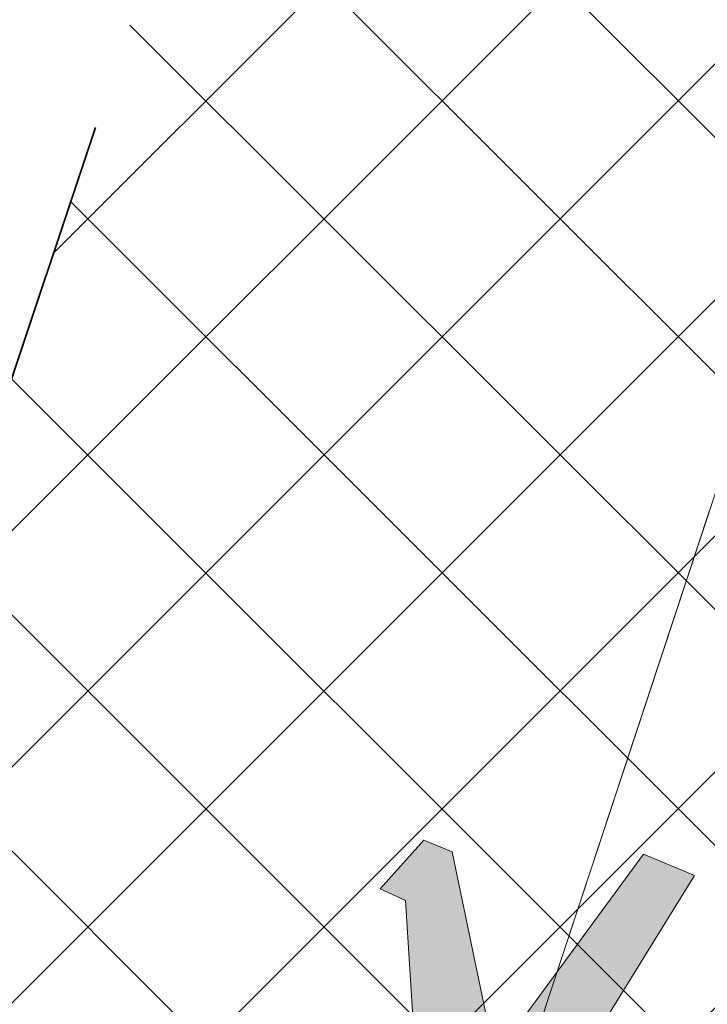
# Model space of a CAD drawing. Header units: metres. Extents: x 6599594 to 6600699, y 5687867 to 5691114.
# Tile 133 of 256: x 6599914.819 to 6599915.746, y 5688770.913 to 5688772.24. Entities that reach past the tile are written whole.
import ezdxf

# ---------------------------------------------------------------- set-up
doc = ezdxf.new("R2010")
doc.units = ezdxf.units.M
doc.header["$MEASUREMENT"] = 0
for name, pattern in [('1', [0]), ('BUG', [1.5, 1, -0.5]), ('L_0_04', [1.5, 1, -0.5])]:
    doc.linetypes.add(name, pattern=pattern)
doc.layers.get('0').update_dxf_attribs({"color": 253, "linetype": 'CONTINUOUS', "lineweight": 13})
doc.layers.add('__gaPoziome', color=7, linetype='CONTINUOUS')
for name, color, linetype, lineweight in [('_kolor chodnik', 50, '1', 5), ('_kolor jezdnia', 4, '1', 0), ('_kolor zjazdy kostka', 7, '1', 5), ('_kolor ścieżka @ 1', 10, '1', 0), ('_obrzeze', 10, 'BUG', 35), ('OT_Komunikacja', 7, 'CONTINUOUS', 0), ('OT_ZagospodarowanieTerenu', 7, 'CONTINUOUS', 0)]:
    doc.layers.add(name, color=color, linetype=linetype, lineweight=lineweight)
pattern_1 = [(45, (0, 0), (-0.1414213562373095, 0.1414213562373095), []), (135, (0, 0), (-0.1414213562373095, -0.1414213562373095), [])]

# ---------------------------------------------------------------- blocks, each defined once
blk = doc.blocks.new('*U1227')
at = {"linetype": 'Continuous', "lineweight": 0}
h = blk.add_hatch(color=0, dxfattribs=at)
h.dxf.hatch_style = 1
h.paths.add_polyline_path([(-0.116898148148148, 0.7962962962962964), (-0.0694962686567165, 1.067164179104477), (0.1899633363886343, 0.6755270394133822), (0.2128681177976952, 0.6933418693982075), (0.3284982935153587, 0.6264931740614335), (0.4138225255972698, 0.6552901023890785), (0.3402366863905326, 0.3609467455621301), (0.3700591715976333, 0.3542366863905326), (0.2862707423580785, 0.0190829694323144), (0.3604550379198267, 0.0124593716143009), (0.46875, 0.333333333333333), (0.6070254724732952, 0.0875102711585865), (0.6483957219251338, 0.0838903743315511), (0.6842105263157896, 0.1644736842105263), (0.6469622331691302, 0.1691297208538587), (0.5643382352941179, 0.38235294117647), (0.6096590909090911, 0.5636363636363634), (0.690032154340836, 0.4072347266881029), (0.752906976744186, 0.4316860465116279), (0.6037063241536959, 0.7300873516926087), (0.4688801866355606, 0.7520100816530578), (0.332278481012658, 0.6922468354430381), (0.2375565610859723, 0.7443438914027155), (-0.0285714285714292, 1.217460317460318), (-0.1562500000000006, 1.3203125), (-0.242537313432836, 1.324626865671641), (-0.4399999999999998, 1.24), (-0.4999999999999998, 1.000000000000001), (-0.5456656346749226, 0.6346749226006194), (-0.5, 0.63125), (-0.42919921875, 0.9062500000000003), (-0.4485436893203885, 0.6586407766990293), (-0.4309715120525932, 0.6573228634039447), (-0.4889705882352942, -1e-16), (-0.38125, 0), (-0.2730263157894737, 0.6184210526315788), (-0.115625, 0.0937499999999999), (-0.0161830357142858, 0.0937499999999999), (0.0315845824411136, 0.2007494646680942), (-0.0239923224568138, 0.2245681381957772)])
at = {"color": 0, "linetype": 'Continuous', "lineweight": 0}
for points in [[(0.648395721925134, 0.0838903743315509), (0.6842105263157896, 0.1644736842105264), (0.64696223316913, 0.1691297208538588), (0.5643382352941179, 0.3823529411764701)], [(0.3402366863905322, 0.3609467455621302), (0.3700591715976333, 0.3542366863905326), (0.2862707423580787, 0.0190829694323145), (0.3604550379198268, 0.0124593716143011), (0.46875, 0.3333333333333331)], [(0.46875, 0.3333333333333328), (0.607025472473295, 0.0875102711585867), (0.648395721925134, 0.0838903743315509)]]:
    blk.add_lwpolyline(points, dxfattribs=at)

msp = doc.modelspace()

# ---------------------------------------------------------------- hatches: boundary and pattern name
at = {"layer": '_kolor chodnik'}
h = msp.add_hatch(dxfattribs=at)
h.set_pattern_fill('ANSI37', color=256, scale=1.6)
h.set_pattern_definition(pattern_1)
h.paths.add_polyline_path([(6599849.938171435, 5688542.085872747), (6599852.232147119, 5688548.938742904), (6599853.573135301, 5688548.489851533), (6599853.827082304, 5688549.248475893), (6599851.793849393, 5688549.929093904), (6599849.895278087, 5688548.982823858), (6599847.823506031, 5688542.793750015)])
edge = h.paths.add_edge_path()
edge.add_line((6600018.106075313, 5689087.454911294), (6600022.42781917, 5689091.229234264))
edge.add_line((6600022.42781917, 5689091.229234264), (6600020.233254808, 5689093.742094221))
edge.add_line((6600020.233254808, 5689093.742094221), (6600017.159471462, 5689091.057656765))
edge.add_arc((6600023.275194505, 5689085.385140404), 8.34143334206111, 137.1531558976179, 148.8016577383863)
edge.add_line((6600016.140105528, 5689089.706021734), (6600018.106075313, 5689087.454911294))
h.paths.add_polyline_path([(6600038.501784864, 5689187.59229436), (6600037.906968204, 5689187.700586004), (6600037.638296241, 5689186.224843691), (6600038.240083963, 5689186.115282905)])
h.paths.add_polyline_path([(6600069.098302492, 5689360.276020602), (6600068.321239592, 5689360.413462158), (6600068.064048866, 5689358.936495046), (6600068.836639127, 5689358.799546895)])
h.paths.add_polyline_path([(6600082.393785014, 5689362.950258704), (6600082.941124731, 5689366.103121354), (6600081.481377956, 5689366.361351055), (6600080.923159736, 5689363.210828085)])
h.paths.add_polyline_path([(6600074.022236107, 5689388.065861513), (6600072.983907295, 5689388.249860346), (6600072.723374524, 5689386.772538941), (6600073.760538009, 5689386.588865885)])
h.paths.add_polyline_path([(6600105.602402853, 5689486.45426531), (6600106.738797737, 5689489.760539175), (6600105.28818975, 5689490.281952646), (6600104.132785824, 5689486.965912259)])
h.paths.add_polyline_path([(6600132.519778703, 5689678.737346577), (6600131.636986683, 5689678.922259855), (6600131.330470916, 5689677.453953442), (6600132.212256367, 5689677.269208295)])
h.paths.add_polyline_path([(6600156.649397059, 5689798.7449027), (6600156.48800471, 5689797.95886096), (6600157.450195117, 5689797.757316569), (6600157.615023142, 5689798.542205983)])
h.paths.add_polyline_path([(6600189.055358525, 5689948.643107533), (6600187.902868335, 5689948.884512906), (6600187.600024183, 5689947.417400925), (6600188.748131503, 5689947.176379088)])
edge = h.paths.add_edge_path()
edge.add_line((6600204.459383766, 5690032.969035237), (6600204.153258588, 5690031.227801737))
edge.add_arc((6600202.328347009, 5690027.299936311), 4.331100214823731, 41.853001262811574, 65.08011546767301, ccw=False)
edge.add_arc((6600032.903931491, 5690051.979071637), 174.020003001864, 352.8070218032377, 353.495463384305)
edge.add_arc((6600202.372679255, 5690027.343587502), 5.999999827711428, 55.12102442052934, 69.64815978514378)
edge = h.paths.add_edge_path()
edge.add_line((6600205.046027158, 5690040.265402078), (6600204.972740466, 5690038.483452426))
edge.add_arc((6600203.986269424, 5690044.401803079), 5.999999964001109, 279.4630688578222, 294.9140560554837)
edge.add_line((6600206.513819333, 5690038.960158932), (6600206.607027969, 5690041.030672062))
edge.add_arc((6600203.986269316, 5690044.401803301), 4.270000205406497, 284.3702444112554, 307.86193139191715, ccw=False)
edge = h.paths.add_edge_path()
edge.add_arc((6600203.547470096, 5690044.558759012), 6.446878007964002, 324.43500910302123, 356.20133685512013, ccw=False)
edge.add_arc((6600203.986269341, 5690044.401803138), 6.000000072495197, 323.2169970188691, 357.4193489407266)
h.paths.add_polyline_path([(6600208.910055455, 5690121.713696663), (6600208.146285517, 5690121.748120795), (6600207.125602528, 5690121.794124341), (6600209.971605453, 5690121.665851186)])
edge = h.paths.add_edge_path()
edge.add_line((6600238.769818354, 5690481.648294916), (6600240.338176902, 5690490.87374652))
edge.add_line((6600240.338176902, 5690490.87374652), (6600241.251295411, 5690510.829461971))
edge.add_line((6600241.251295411, 5690510.829461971), (6600239.524022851, 5690510.928942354))
edge.add_line((6600239.524022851, 5690510.928942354), (6600238.633343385, 5690491.167757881))
edge.add_line((6600238.633343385, 5690491.167757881), (6600234.579716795, 5690467.661262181))
edge.add_line((6600234.579716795, 5690467.661262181), (6600234.449796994, 5690464.966873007))
edge.add_arc((6600242.443669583, 5690464.607462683), 8.001948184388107, 177.4256737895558, 268.2543056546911)
edge.add_line((6600242.199903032, 5690456.609228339), (6600242.216657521, 5690457.359274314))
edge.add_line((6600242.216657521, 5690457.359274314), (6600242.305257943, 5690458.836738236))
edge.add_arc((6600242.444504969, 5690464.607952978), 5.772894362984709, 177.0298084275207, 268.6178439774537, ccw=False)
edge.add_line((6600236.679365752, 5690464.907083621), (6600236.951876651, 5690470.95443634))
edge.add_line((6600236.951876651, 5690470.95443634), (6600238.15078669, 5690478.210832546))
edge.add_line((6600238.15078669, 5690478.210832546), (6600238.769818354, 5690481.648294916))
h.paths.add_polyline_path([(6600238.769818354, 5690481.648294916), (6600238.15078669, 5690478.210832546), (6600239.670056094, 5690477.930590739), (6600240.266710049, 5690481.376366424)])
edge = h.paths.add_edge_path()
edge.add_line((6600223.366500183, 5690460.339976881), (6600223.278629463, 5690457.997544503))
edge.add_arc((6600220.967166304, 5690465.656339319), 7.999999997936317, 286.7940807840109, 300.2738222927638)
edge.add_line((6600225.000231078, 5690458.747331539), (6600225.240084, 5690461.623695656))
edge.add_arc((6600221.105749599, 5690465.648640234), 5.76999998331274, 293.06724424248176, 315.7681070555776, ccw=False)
edge = h.paths.add_edge_path()
edge.add_arc((6600220.025145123, 5690444.676291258), 5.770000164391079, 37.996647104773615, 59.94382588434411, ccw=False)
edge.add_line((6600224.572175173, 5690448.22839199), (6600224.817793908, 5690451.081798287))
edge.add_arc((6600220.025145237, 5690444.676291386), 7.999999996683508, 53.19588653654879, 68.15166733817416)
edge.add_line((6600223.00235276, 5690452.101669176), (6600222.91504296, 5690449.670427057))
edge = h.paths.add_edge_path()
edge.add_arc((6600221.105749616, 5690465.648640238), 7.999999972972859, 328.0222308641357, 357.0132597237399)
edge.add_line((6600229.094882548, 5690465.23180147), (6600229.218816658, 5690467.593604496))
edge.add_line((6600229.218816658, 5690467.593604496), (6600228.218919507, 5690467.645774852))
edge.add_line((6600228.218919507, 5690467.645774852), (6600227.891778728, 5690461.411918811))
h.paths.add_polyline_path([(6600200.980142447, 5690012.236744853), (6600202.317278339, 5690011.956662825), (6600202.522293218, 5690012.935421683), (6600201.182321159, 5690013.216097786)])
h.paths.add_polyline_path([(6600196.457878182, 5689983.98337835), (6600195.202332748, 5689984.246370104), (6600194.899091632, 5689982.777335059), (6600196.150355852, 5689982.515240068)])
edge = h.paths.add_edge_path()
edge.add_line((6600112.305909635, 5689517.991018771), (6600112.691041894, 5689519.807934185))
edge.add_line((6600112.691041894, 5689519.807934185), (6600113.245521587, 5689522.423769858))
edge.add_line((6600113.245521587, 5689522.423769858), (6600111.553124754, 5689522.782507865))
edge.add_line((6600111.553124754, 5689522.782507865), (6600107.405864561, 5689503.21722655))
edge.add_line((6600107.405864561, 5689503.21722655), (6600099.494506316, 5689480.361667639))
edge.add_line((6600099.494506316, 5689480.361667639), (6600099.182814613, 5689478.891218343))
edge.add_arc((6600107.008997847, 5689477.232359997), 8.000059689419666, 168.0325629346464, 257.7529108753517)
edge.add_line((6600105.311960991, 5689469.414366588), (6600105.784990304, 5689471.593619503))
edge.add_arc((6600107.008927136, 5689477.232314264), 5.769999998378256, 168.0321375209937, 257.7533362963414, ccw=False)
edge.add_line((6600101.364343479, 5689478.42879883), (6600101.647245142, 5689479.76342708))
edge.add_line((6600101.647245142, 5689479.76342708), (6600104.132785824, 5689486.965912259))
edge.add_line((6600104.132785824, 5689486.965912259), (6600105.28818975, 5689490.281952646))
edge.add_line((6600105.28818975, 5689490.281952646), (6600108.240043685, 5689498.809726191))
edge.add_line((6600108.240043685, 5689498.809726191), (6600112.305909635, 5689517.991018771))
h.paths.add_polyline_path([(6600136.009573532, 5689645.499114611), (6600138.333647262, 5689645.012304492), (6600138.661671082, 5689646.578318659), (6600134.869459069, 5689647.372651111)])
at = {"layer": '_kolor jezdnia'}
h = msp.add_hatch(dxfattribs=at)
h.set_pattern_fill('ANSI37', color=4, scale=3.5)
h.set_pattern_definition([(45, (0, 0), (-0.3093592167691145, 0.3093592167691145), []), (135, (0, 0), (-0.3093592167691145, -0.3093592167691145), [])])
edge = h.paths.add_edge_path()
edge.add_line((6599833.066047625, 5688539.933393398), (6599850.649511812, 5688527.983462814))
edge.add_arc((6599857.337592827, 5688536.653968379), 10.95025544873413, 169.5012687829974, 232.3548431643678, ccw=False)
edge.add_arc((6599858.085851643, 5688536.618142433), 11.69295282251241, 162.2507788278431, 169.9967502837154, ccw=False)
edge.add_line((6599846.949484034, 5688540.182754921), (6599847.823506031, 5688542.793750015))
edge.add_line((6599847.823506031, 5688542.793750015), (6599849.895278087, 5688548.982823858))
edge.add_line((6599849.895278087, 5688548.982823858), (6599852.434748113, 5688556.56906746))
edge.add_line((6599852.434748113, 5688556.56906746), (6599928.48625871, 5688783.760284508))
edge.add_line((6599928.48625871, 5688783.760284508), (6599931.025728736, 5688791.34652811))
edge.add_line((6599931.025728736, 5688791.34652811), (6599996.657773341, 5688987.411326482))
edge.add_line((6599996.657773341, 5688987.411326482), (6599999.197243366, 5688994.997570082))
edge.add_line((6599999.197243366, 5688994.997570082), (6600021.930100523, 5689062.908193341))
edge.add_line((6600021.930100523, 5689062.908193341), (6600017.620224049, 5689067.371531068))
edge.add_line((6600017.620224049, 5689067.371531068), (6600016.714558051, 5689064.654078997))
edge.add_line((6600016.714558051, 5689064.654078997), (6600012.423620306, 5689051.835617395))
edge.add_line((6600012.423620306, 5689051.835617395), (6600009.884150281, 5689044.249373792))
edge.add_line((6600009.884150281, 5689044.249373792), (6599977.53516164, 5688947.612159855))
edge.add_line((6599977.53516164, 5688947.612159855), (6599974.995691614, 5688940.025916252))
edge.add_line((6599974.995691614, 5688940.025916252), (6599942.096912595, 5688841.746295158))
edge.add_line((6599942.096912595, 5688841.746295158), (6599939.557442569, 5688834.160051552))
edge.add_line((6599939.557442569, 5688834.160051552), (6599882.679288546, 5688664.246042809))
edge.add_line((6599882.679288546, 5688664.246042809), (6599880.139818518, 5688656.659799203))
edge.add_line((6599880.139818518, 5688656.659799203), (6599852.46454386, 5688573.984527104))
edge.add_line((6599852.46454386, 5688573.984527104), (6599842.470137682, 5688544.127903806))
edge.add_arc((6599835.706422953, 5688546.652910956), 7.219660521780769, 248.5480913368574, 339.52856074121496, ccw=False)
h.paths.add_polyline_path([(6600044.653202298, 5689172.271628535), (6600046.276244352, 5689181.431901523), (6600047.759199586, 5689189.801539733), (6600051.0603021, 5689208.432603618), (6600052.368792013, 5689215.817578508), (6600054.808584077, 5689229.587499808), (6600056.11707399, 5689236.972474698), (6600057.346666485, 5689243.912161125), (6600058.655146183, 5689251.297078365), (6600058.831439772, 5689252.292060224), (6600060.098987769, 5689259.445963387), (6600060.139929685, 5689259.677035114), (6600061.407468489, 5689266.830886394), (6600072.329030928, 5689328.470998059), (6600073.637511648, 5689335.855921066), (6600077.337304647, 5689356.73715072), (6600078.820259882, 5689365.106788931), (6600081.142794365, 5689378.214921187), (6600082.538516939, 5689386.092227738), (6600095.187867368, 5689457.483787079), (6600091.082877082, 5689465.8405575), (6600089.043088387, 5689454.328211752), (6600087.870641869, 5689447.711051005), (6600087.560133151, 5689445.958573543), (6600086.562151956, 5689440.326076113), (6600082.433200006, 5689417.022719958), (6600080.95024477, 5689408.65308175), (6600077.202698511, 5689387.502337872), (6600075.719743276, 5689379.132699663), (6600073.469199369, 5689366.430874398), (6600071.986244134, 5689358.061236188), (6600069.98686466, 5689346.776955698), (6600068.591142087, 5689338.899649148), (6600065.559290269, 5689321.78820693), (6600064.163567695, 5689313.910900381), (6600059.719426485, 5689288.828650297), (6600058.323703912, 5689280.951343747), (6600057.563846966, 5689276.662793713), (6600056.168124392, 5689268.785487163), (6600054.804920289, 5689261.091711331), (6600053.409197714, 5689253.21440478), (6600053.264817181, 5689252.399536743), (6600051.869094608, 5689244.522230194), (6600051.183555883, 5689240.653124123), (6600049.787833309, 5689232.775817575), (6600046.593849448, 5689214.749319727), (6600045.198126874, 5689206.872013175), (6600044.41754409, 5689202.466488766), (6600042.934588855, 5689194.096850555), (6600036.429952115, 5689157.38538759), (6600034.946996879, 5689149.01574938), (6600030.579776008, 5689124.367629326), (6600027.529365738, 5689107.151445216), (6600024.895072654, 5689094.014582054), (6600030.583685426, 5689094.264316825), (6600032.945013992, 5689106.191885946), (6600043.170247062, 5689163.901990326)])
edge = h.paths.add_edge_path()
edge.add_line((6600111.106812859, 5689535.144351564), (6600111.256844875, 5689535.85214863))
edge.add_line((6600111.256844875, 5689535.85214863), (6600112.915748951, 5689543.678261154))
edge.add_line((6600112.915748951, 5689543.678261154), (6600117.304772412, 5689564.384094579))
edge.add_line((6600117.304772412, 5689564.384094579), (6600119.067357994, 5689572.699339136))
edge.add_line((6600119.067357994, 5689572.699339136), (6600120.087667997, 5689577.512794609))
edge.add_line((6600120.087667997, 5689577.512794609), (6600121.642890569, 5689584.849775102))
edge.add_line((6600121.642890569, 5689584.849775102), (6600128.436769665, 5689616.900852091))
edge.add_line((6600128.436769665, 5689616.900852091), (6600129.991992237, 5689624.237832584))
edge.add_line((6600129.991992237, 5689624.237832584), (6600132.660554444, 5689636.827148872))
edge.add_line((6600132.660554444, 5689636.827148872), (6600133.208838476, 5689639.444704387))
edge.add_line((6600133.208838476, 5689639.444704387), (6600134.848957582, 5689647.274775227))
edge.add_line((6600134.848957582, 5689647.274775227), (6600138.97649476, 5689666.979995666))
edge.add_line((6600138.97649476, 5689666.979995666), (6600140.51410642, 5689674.320687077))
edge.add_line((6600140.51410642, 5689674.320687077), (6600145.209128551, 5689696.735129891))
edge.add_line((6600145.209128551, 5689696.735129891), (6600146.746740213, 5689704.075821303))
edge.add_line((6600146.746740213, 5689704.075821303), (6600151.462308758, 5689726.588354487))
edge.add_line((6600151.462308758, 5689726.588354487), (6600152.999920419, 5689733.929045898))
edge.add_line((6600152.999920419, 5689733.929045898), (6600155.244070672, 5689744.642813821))
edge.add_line((6600155.244070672, 5689744.642813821), (6600156.781682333, 5689751.983505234))
edge.add_line((6600156.781682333, 5689751.983505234), (6600161.635515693, 5689775.156126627))
edge.add_line((6600161.635515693, 5689775.156126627), (6600163.378142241, 5689783.475576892))
edge.add_line((6600163.378142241, 5689783.475576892), (6600163.850769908, 5689785.731942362))
edge.add_line((6600163.850769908, 5689785.731942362), (6600167.028500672, 5689800.902704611))
edge.add_line((6600167.028500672, 5689800.902704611), (6600179.49088801, 5689860.399222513))
edge.add_line((6600179.49088801, 5689860.399222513), (6600181.233514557, 5689868.718672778))
edge.add_line((6600181.233514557, 5689868.718672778), (6600181.84713393, 5689871.648144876))
edge.add_line((6600181.84713393, 5689871.648144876), (6600183.384745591, 5689878.988836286))
edge.add_line((6600183.384745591, 5689878.988836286), (6600184.935818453, 5689886.393792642))
edge.add_line((6600184.935818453, 5689886.393792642), (6600186.575937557, 5689894.223863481))
edge.add_line((6600186.575937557, 5689894.223863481), (6600194.05133812, 5689929.912074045))
edge.add_line((6600194.05133812, 5689929.912074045), (6600195.691457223, 5689937.742144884))
edge.add_line((6600195.691457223, 5689937.742144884), (6600202.915799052, 5689972.231779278))
edge.add_line((6600202.915799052, 5689972.231779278), (6600204.555918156, 5689980.061850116))
edge.add_line((6600204.555918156, 5689980.061850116), (6600206.062781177, 5689987.255744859))
edge.add_line((6600206.062781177, 5689987.255744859), (6600207.702900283, 5689995.085815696))
edge.add_line((6600207.702900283, 5689995.085815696), (6600210.232559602, 5690007.162628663))
edge.add_line((6600210.232559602, 5690007.162628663), (6600211.694938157, 5690014.144150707))
edge.add_arc((6600028.177652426, 5690052.584442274), 187.5000004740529, 348.1696294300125, 357.4195276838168)
edge.add_line((6600215.487522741, 5690044.142720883), (6600208.310270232, 5690026.480446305))
edge.add_arc((6600032.903933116, 5690051.97907145), 177.2500013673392, 348.1696294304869, 351.7289130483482, ccw=False)
edge.add_line((6600206.38894146, 5690015.640182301), (6600205.966941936, 5690013.625519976))
edge.add_line((6600205.966941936, 5690013.625519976), (6600204.326822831, 5690005.795449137))
edge.add_line((6600204.326822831, 5690005.795449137), (6600197.076961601, 5689971.183982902))
edge.add_line((6600197.076961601, 5689971.183982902), (6600195.334335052, 5689962.864532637))
edge.add_line((6600195.334335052, 5689962.864532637), (6600193.44722506, 5689953.855305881))
edge.add_line((6600193.44722506, 5689953.855305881), (6600191.909227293, 5689946.512771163))
edge.add_line((6600191.909227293, 5689946.512771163), (6600185.496844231, 5689915.899498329))
edge.add_line((6600185.496844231, 5689915.899498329), (6600183.856521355, 5689908.068454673))
edge.add_line((6600183.856521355, 5689908.068454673), (6600182.066605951, 5689899.523243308))
edge.add_line((6600182.066605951, 5689899.523243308), (6600180.32407057, 5689891.204228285))
edge.add_line((6600180.32407057, 5689891.204228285), (6600174.320344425, 5689862.541919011))
edge.add_line((6600174.320344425, 5689862.541919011), (6600172.577809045, 5689854.222903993))
edge.add_line((6600172.577809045, 5689854.222903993), (6600163.663810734, 5689811.666703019))
edge.add_line((6600163.663810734, 5689811.666703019), (6600162.023782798, 5689803.837067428))
edge.add_line((6600162.023782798, 5689803.837067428), (6600160.924220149, 5689798.587659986))
edge.add_line((6600160.924220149, 5689798.587659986), (6600159.279208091, 5689790.734229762))
edge.add_line((6600159.279208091, 5689790.734229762), (6600157.107250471, 5689780.365115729))
edge.add_line((6600157.107250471, 5689780.365115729), (6600155.462238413, 5689772.511685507))
edge.add_line((6600155.462238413, 5689772.511685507), (6600153.380318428, 5689762.572418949))
edge.add_line((6600153.380318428, 5689762.572418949), (6600151.735124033, 5689754.718118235))
edge.add_line((6600151.735124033, 5689754.718118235), (6600148.586504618, 5689739.686336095))
edge.add_line((6600148.586504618, 5689739.686336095), (6600146.885007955, 5689731.563243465))
edge.add_line((6600146.885007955, 5689731.563243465), (6600141.75088822, 5689707.052510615))
edge.add_line((6600141.75088822, 5689707.052510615), (6600140.110896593, 5689699.223048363))
edge.add_line((6600140.110896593, 5689699.223048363), (6600133.483561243, 5689667.583574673))
edge.add_line((6600133.483561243, 5689667.583574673), (6600131.860394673, 5689659.834436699))
edge.add_line((6600131.860394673, 5689659.834436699), (6600131.740984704, 5689659.26436315))
edge.add_line((6600131.740984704, 5689659.26436315), (6600130.117814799, 5689651.515209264))
edge.add_line((6600130.117814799, 5689651.515209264), (6600127.27873359, 5689637.961189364))
edge.add_line((6600127.27873359, 5689637.961189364), (6600126.924568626, 5689636.290366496))
edge.add_line((6600126.924568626, 5689636.290366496), (6600125.166244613, 5689627.995226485))
edge.add_line((6600125.166244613, 5689627.995226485), (6600118.009503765, 5689594.232298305))
edge.add_line((6600118.009503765, 5689594.232298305), (6600116.25117975, 5689585.937158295))
edge.add_line((6600116.25117975, 5689585.937158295), (6600113.665314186, 5689573.737975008))
edge.add_line((6600113.665314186, 5689573.737975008), (6600111.898534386, 5689565.402943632))
edge.add_line((6600111.898534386, 5689565.402943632), (6600104.889982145, 5689532.339115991))
edge.add_line((6600104.889982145, 5689532.339115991), (6600103.22663594, 5689524.492047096))
edge.add_line((6600103.22663594, 5689524.492047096), (6600096.623876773, 5689493.342605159))
edge.add_line((6600096.623876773, 5689493.342605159), (6600094.968986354, 5689485.535427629))
edge.add_line((6600094.968986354, 5689485.535427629), (6600094.300101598, 5689482.379870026))
edge.add_line((6600094.300101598, 5689482.379870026), (6600099.182814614, 5689478.891218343))
edge.add_line((6600099.182814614, 5689478.891218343), (6600099.494506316, 5689480.361667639))
edge.add_line((6600099.494506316, 5689480.361667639), (6600111.106812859, 5689535.144351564))
edge = h.paths.add_edge_path()
edge.add_arc((6600239.213891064, 5690851.400367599), 10.00000000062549, -2.8342403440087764, 76.13703556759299, ccw=False)
edge.add_line((6600249.201658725, 5690850.905901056), (6600249.082723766, 5690848.503524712))
edge.add_line((6600249.082723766, 5690848.503524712), (6600247.016487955, 5690806.767468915))
edge.add_line((6600247.016487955, 5690806.767468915), (6600246.092398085, 5690789.152178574))
edge.add_line((6600246.092398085, 5690789.152178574), (6600233.768116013, 5690572.015170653))
edge.add_line((6600233.768116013, 5690572.015170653), (6600228.959056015, 5690465.296202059))
edge.add_line((6600228.959056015, 5690465.296202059), (6600234.588724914, 5690465.017134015))
edge.add_line((6600234.588724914, 5690465.017134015), (6600239.262540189, 5690571.767576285))
edge.add_line((6600239.262540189, 5690571.767576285), (6600252.50503885, 5690806.400146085))
edge.add_line((6600252.50503885, 5690806.400146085), (6600254.569211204, 5690848.094521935))
edge.add_arc((6600262.559425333, 5690847.6989487), 7.999999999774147, 76.13703557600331, 177.1657596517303, ccw=False)
edge.add_line((6600264.476229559, 5690855.465921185), (6600241.609896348, 5690861.109083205))
edge = h.paths.add_edge_path()
edge.add_line((6600250.031475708, 5690451.625307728), (6600250.231741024, 5690455.772579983))
edge.add_line((6600250.231741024, 5690455.772579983), (6600246.257763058, 5690456.417303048))
edge.add_line((6600246.257763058, 5690456.417303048), (6600242.171761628, 5690456.61060902))
edge.add_arc((6600242.563100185, 5690464.586983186), 7.985968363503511, 176.9123644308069, 267.1911945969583, ccw=False)
edge.add_line((6600234.588724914, 5690465.017134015), (6600228.959056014, 5690465.296202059))
edge.add_arc((6600220.965133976, 5690465.657286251), 8.002072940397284, 267.8289300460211, 357.413716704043, ccw=False)
edge.add_line((6600220.661989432, 5690457.660957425), (6600212.406915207, 5690458.119572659))
edge.add_line((6600212.406915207, 5690458.119572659), (6600208.431872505, 5690457.817501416))
edge.add_line((6600208.431872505, 5690457.817501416), (6600208.233912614, 5690454.548331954))
edge.add_line((6600208.233912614, 5690454.548331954), (6600212.129565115, 5690453.127270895))
edge.add_line((6600212.129565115, 5690453.127270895), (6600218.640548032, 5690452.76554962))
edge.add_line((6600218.640548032, 5690452.76554962), (6600216.486747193, 5690452.885205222))
edge.add_line((6600216.486747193, 5690452.885205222), (6600220.468905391, 5690452.663974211))
edge.add_arc((6600220.025145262, 5690444.676291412), 7.99999997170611, -0.3386579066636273, 86.8201700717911, ccw=False)
edge.add_line((6600228.025005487, 5690444.629006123), (6600227.803602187, 5690439.649256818))
edge.add_line((6600227.803602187, 5690439.649256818), (6600226.885525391, 5690435.936828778))
edge.add_line((6600226.885525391, 5690435.936828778), (6600225.534849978, 5690405.967249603))
edge.add_line((6600225.534849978, 5690405.967249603), (6600226.115199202, 5690402.187514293))
edge.add_line((6600226.115199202, 5690402.187514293), (6600213.445139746, 5690121.008786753))
edge.add_line((6600213.445139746, 5690121.008786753), (6600213.352800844, 5690118.960058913))
edge.add_line((6600213.352800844, 5690118.960058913), (6600209.980184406, 5690044.131649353))
edge.add_arc((6600203.98626942, 5690044.401803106), 5.999999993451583, 257.4162346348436, 357.41934921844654, ccw=False)
edge.add_line((6600202.679069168, 5690038.545931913), (6600201.589735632, 5690033.666039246))
edge.add_line((6600201.589735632, 5690033.666039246), (6600203.67987942, 5690033.199458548))
edge.add_arc((6600202.372679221, 5690027.343587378), 5.999999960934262, -8.27108729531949, 77.41623506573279, ccw=False)
edge.add_line((6600208.310270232, 5690026.480446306), (6600215.487522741, 5690044.142720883))
edge.add_line((6600215.487522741, 5690044.142720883), (6600216.199687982, 5690059.9446614))
edge.add_line((6600216.199687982, 5690059.9446614), (6600216.537356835, 5690067.437056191))
edge.add_line((6600216.537356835, 5690067.437056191), (6600223.893528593, 5690230.66011469))
edge.add_line((6600223.893528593, 5690230.66011469), (6600224.231197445, 5690238.152509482))
edge.add_line((6600224.231197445, 5690238.152509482), (6600233.507835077, 5690443.987992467))
edge.add_arc((6600241.499722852, 5690443.627812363), 7.999999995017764, 87.29208981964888, 177.4195277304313, ccw=False)
edge.add_line((6600241.877677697, 5690451.618879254), (6600246.021541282, 5690451.422886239))
edge.add_line((6600246.021541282, 5690451.422886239), (6600246.427694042, 5690451.44338883))
edge.add_line((6600246.427694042, 5690451.44338883), (6600246.79397003, 5690451.461878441))
edge.add_line((6600246.79397003, 5690451.461878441), (6600250.031475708, 5690451.625307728))
edge = h.paths.add_edge_path()
edge.add_line((6600007.33756506, 5689086.20374581), (6600006.980466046, 5689080.740822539))
edge.add_line((6600006.980466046, 5689080.740822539), (6600007.229745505, 5689080.720859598))
edge.add_line((6600007.229745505, 5689080.720859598), (6600008.093335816, 5689080.601653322))
edge.add_line((6600008.093335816, 5689080.601653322), (6600008.702681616, 5689080.53831051))
edge.add_arc((6600008.140193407, 5689070.554142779), 9.999999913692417, -18.557800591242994, 86.77547804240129, ccw=False)
edge.add_line((6600017.620224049, 5689067.371531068), (6600021.930100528, 5689062.908193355))
edge.add_arc((6599734.83819726, 5689159.011261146), 302.7499967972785, 341.4922000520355, 343.8640860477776)
edge.add_arc((6600034.895369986, 5689072.315877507), 9.581213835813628, 98.63328270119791, 164.5273290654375, ccw=False)
edge.add_line((6600033.457137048, 5689081.788529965), (6600033.832640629, 5689081.798737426))
edge.add_line((6600033.832640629, 5689081.798737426), (6600034.422462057, 5689082.05700874))
edge.add_line((6600034.422462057, 5689082.05700874), (6600036.833623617, 5689082.139040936))
edge.add_line((6600036.833623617, 5689082.139040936), (6600036.730225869, 5689087.148851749))
edge.add_line((6600036.730225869, 5689087.148851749), (6600036.579860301, 5689087.134303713))
edge.add_arc((6600036.479565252, 5689093.136286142), 6.002820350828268, 169.1687651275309, 270.9573417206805, ccw=False)
edge.add_line((6600030.583685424, 5689094.264316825), (6600024.895072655, 5689094.014582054))
edge.add_arc((6600015.200558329, 5689096.162123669), 9.929528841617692, 271.0943432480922, 347.5094668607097, ccw=False)
edge.add_arc((6600014.909438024, 5689089.646776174), 3.446070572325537, 264.4236009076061, 278.0194998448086, ccw=False)
edge.add_line((6600014.574573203, 5689086.217014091), (6600014.299554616, 5689086.232508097))
edge.add_line((6600014.299554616, 5689086.232508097), (6600010.474232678, 5689086.448019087))
edge.add_line((6600010.474232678, 5689086.448019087), (6600007.33756506, 5689086.20374581))
edge = h.paths.add_edge_path()
edge.add_line((6600105.490725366, 5689463.953528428), (6600106.927559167, 5689464.047234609))
edge.add_line((6600106.927559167, 5689464.047234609), (6600107.835, 5689468.66))
edge.add_line((6600107.835, 5689468.66), (6600105.311960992, 5689469.414366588))
edge.add_arc((6600107.008997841, 5689477.232359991), 8.000059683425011, 168.0325628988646, 257.75291091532, ccw=False)
edge.add_line((6600099.182814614, 5689478.891218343), (6600094.300101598, 5689482.379870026))
edge.add_arc((6600586.245114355, 5689378.104238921), 502.8750369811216, 168.032376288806, 169.9522165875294)
edge.add_line((6600091.082877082, 5689465.8405575), (6600095.187867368, 5689457.483787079))
edge.add_arc((6600103.065173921, 5689456.088064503), 8.000000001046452, 77.7533362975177, 169.9524553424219, ccw=False)
edge.add_line((6600104.762140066, 5689463.906012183), (6600105.490725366, 5689463.953528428))
at = {"layer": '_kolor zjazdy kostka'}
h = msp.add_hatch(dxfattribs=at)
h.set_pattern_fill('ANSI37', color=256, scale=1.6)
h.set_pattern_definition(pattern_1)
h.paths.add_polyline_path([(6600244.137440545, 5690813.934732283), (6600242.369522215, 5690814.022127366), (6600242.097568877, 5690808.528921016), (6600243.865482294, 5690808.441426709)])
h.paths.add_polyline_path([(6600247.012128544, 5690806.679412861), (6600247.442736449, 5690815.377295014), (6600247.393289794, 5690814.378518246), (6600247.113277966, 5690808.722537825)])
h.paths.add_polyline_path([(6600242.297085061, 5690788.088808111), (6600240.958726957, 5690788.155683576), (6600240.648818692, 5690782.664569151), (6600241.987258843, 5690782.599147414)])
h.paths.add_polyline_path([(6600245.558275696, 5690780.919298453), (6600246.037231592, 5690789.405686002), (6600244.985820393, 5690788.453468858), (6600244.612601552, 5690781.981345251)])
h.paths.add_polyline_path([(6600241.348405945, 5690723.711515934), (6600242.272017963, 5690722.691689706), (6600242.749709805, 5690731.155680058), (6600241.698138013, 5690730.203317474), (6600241.472690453, 5690726.27550499)])
h.paths.add_polyline_path([(6600225.772794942, 5690394.589141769), (6600224.731429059, 5690393.637598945), (6600224.461246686, 5690387.644646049), (6600225.412923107, 5690386.603142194)])
h.paths.add_polyline_path([(6600223.012390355, 5690333.280720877), (6600223.372595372, 5690341.272607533), (6600222.32835346, 5690340.318436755), (6600222.058239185, 5690334.324941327)])
h.paths.add_polyline_path([(6600215.496388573, 5690166.390602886), (6600215.856593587, 5690174.382489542), (6600214.812834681, 5690173.428760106), (6600214.542018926, 5690167.435062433)])
h.paths.add_polyline_path([(6600212.446537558, 5690121.053392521), (6600213.399499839, 5690120.010473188), (6600213.788744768, 5690128.503024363), (6600212.745135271, 5690127.54943145)])
h.paths.add_polyline_path([(6600209.977420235, 5690121.665589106), (6600210.225142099, 5690127.162117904), (6600207.346107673, 5690127.291879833), (6600207.119593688, 5690121.794395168)])
h.paths.add_polyline_path([(6600207.950178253, 5690070.725854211), (6600204.880846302, 5690070.828947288), (6600204.643784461, 5690065.333808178), (6600207.702521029, 5690065.204598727)])
h.paths.add_polyline_path([(6600200.981479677, 5690012.236464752), (6600199.969248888, 5690007.339980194), (6600201.282587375, 5690007.064882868), (6600202.31726072, 5690011.956666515)])
h.paths.add_polyline_path([(6600193.613960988, 5689970.406358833), (6600192.398010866, 5689970.660657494), (6600191.286205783, 5689965.274578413), (6600192.486379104, 5689965.023185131)])
h.paths.add_polyline_path([(6600189.061271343, 5689948.671423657), (6600189.98413328, 5689953.050774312), (6600188.818902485, 5689953.32186217), (6600187.908781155, 5689948.91282903)])
h.paths.add_polyline_path([(6600180.976201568, 5689915.317449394), (6600179.952861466, 5689910.421322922), (6600181.008474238, 5689910.200199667), (6600182.033843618, 5689915.09540201)])
h.paths.add_polyline_path([(6600176.508279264, 5689893.538690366), (6600177.476023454, 5689893.335973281), (6600178.603605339, 5689898.719146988), (6600177.636002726, 5689898.922290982)])
h.paths.add_polyline_path([(6600179.28182965, 5689859.401159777), (6600180.522246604, 5689860.211927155), (6600181.057490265, 5689860.561775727), (6600183.598022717, 5689860.029600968), (6600184.726606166, 5689865.412570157), (6600182.186324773, 5689865.943033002), (6600181.604764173, 5689866.832779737), (6600181.024456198, 5689867.720610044)])
h.paths.add_polyline_path([(6600160.200810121, 5689810.862606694), (6600159.232772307, 5689811.065842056), (6600158.207991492, 5689806.171529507), (6600159.175735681, 5689805.968812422)])
h.paths.add_polyline_path([(6600156.49391753, 5689797.987177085), (6600155.463416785, 5689793.068691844), (6600156.431160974, 5689792.865974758), (6600157.461419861, 5689797.784520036)])
edge = h.paths.add_edge_path()
edge.add_arc((6600173.111981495, 5689800.679690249), 5.999999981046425, 204.673115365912, 239.5411154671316, ccw=False)
edge.add_arc((6600173.162096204, 5689800.685330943), 6.047914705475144, 168.3203586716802, 204.5234866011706, ccw=False)
edge.add_line((6600167.239404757, 5689801.9096668), (6600163.651667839, 5689784.781499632))
edge.add_arc((6600169.524220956, 5689783.551410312), 5.999999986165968, 139.2146049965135, 168.1696294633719, ccw=False)
edge.add_arc((6600169.524220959, 5689783.551410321), 5.999999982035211, 96.80962310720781, 139.2146050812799, ccw=False)
edge.add_line((6600168.812796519, 5689789.509083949), (6600170.070461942, 5689795.507731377))
h.paths.add_polyline_path([(6600163.526364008, 5689776.866746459), (6600166.051243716, 5689776.337874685), (6600167.179826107, 5689781.720838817), (6600164.653945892, 5689782.249920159), (6600163.941148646, 5689783.340449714), (6600163.493329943, 5689784.025580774), (6600161.750703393, 5689775.706130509), (6600162.438017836, 5689776.155376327)])
h.paths.add_polyline_path([(6600152.614191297, 5689774.643430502), (6600153.639138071, 5689779.536616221), (6600152.646757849, 5689779.744928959), (6600151.646447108, 5689774.846147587)])
h.paths.add_polyline_path([(6600150.121074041, 5689767.466820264), (6600148.177624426, 5689758.16795459), (6600149.115997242, 5689757.971390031), (6600151.066362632, 5689767.268392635)])
h.paths.add_polyline_path([(6600142.970741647, 5689739.332500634), (6600141.888449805, 5689734.142420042), (6600144.036614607, 5689733.695518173), (6600145.123068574, 5689738.882330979)])
h.paths.add_polyline_path([(6600136.256357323, 5689701.052153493), (6600137.154085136, 5689700.864096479), (6600138.287960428, 5689706.274871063), (6600137.386492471, 5689706.464182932)])
h.paths.add_polyline_path([(6600130.081494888, 5689667.099389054), (6600129.212847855, 5689667.281639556), (6600128.083282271, 5689661.898895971), (6600128.953953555, 5689661.716447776)])
h.paths.add_polyline_path([(6600128.397394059, 5689659.030340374), (6600127.554144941, 5689659.207226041), (6600126.49340855, 5689653.810049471), (6600127.269860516, 5689653.647397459)])
h.paths.add_polyline_path([(6600134.990411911, 5689640.633636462), (6600137.30714639, 5689640.148363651), (6600138.339560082, 5689645.040620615), (6600136.015486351, 5689645.500958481), (6600135.435178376, 5689646.388788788), (6600134.8548704, 5689647.276619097), (6600133.214751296, 5689639.446548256), (6600134.102581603, 5689640.026856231)])
h.paths.add_polyline_path([(6600122.164164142, 5689634.294831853), (6600121.024067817, 5689628.914244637), (6600122.015114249, 5689628.705875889), (6600123.155614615, 5689634.086346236)])
h.paths.add_polyline_path([(6600114.54207576, 5689593.450769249), (6600113.493359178, 5689593.398339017), (6600112.364315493, 5689588.045694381), (6600113.29076438, 5689587.54753241)])
h.paths.add_polyline_path([(6600110.194543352, 5689572.941097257), (6600109.20781945, 5689573.148880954), (6600108.067717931, 5689567.768269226), (6600109.05014319, 5689567.535215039)])
h.paths.add_polyline_path([(6600119.083213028, 5689565.540446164), (6600119.089125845, 5689565.542290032), (6600121.462438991, 5689565.065690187), (6600122.598093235, 5689570.447168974), (6600120.229622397, 5689570.949214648), (6600119.651446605, 5689571.8119627), (6600119.073270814, 5689572.727655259), (6600117.310757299, 5689564.412754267)])
h.paths.add_polyline_path([(6600101.698666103, 5689532.937884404), (6600100.730666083, 5689533.141679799), (6600099.694214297, 5689528.250234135), (6600100.669121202, 5689528.045267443)])
h.paths.add_polyline_path([(6600094.064021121, 5689496.827028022), (6600093.080194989, 5689497.033910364), (6600092.036590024, 5689492.143967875), (6600093.038865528, 5689491.933250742)])
h.paths.add_polyline_path([(6600083.709836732, 5689453.74980843), (6600082.738586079, 5689448.336231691), (6600084.647281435, 5689448.027407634), (6600085.606840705, 5689453.416583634)])
h.paths.add_polyline_path([(6600084.434394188, 5689446.82589514), (6600083.348896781, 5689447.018140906), (6600082.567374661, 5689442.58660872), (6600083.649300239, 5689442.394910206)])
h.paths.add_polyline_path([(6600078.04194071, 5689410.721110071), (6600078.996952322, 5689416.137564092), (6600078.054833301, 5689416.304853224), (6600077.111232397, 5689410.886043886)])
h.paths.add_polyline_path([(6600072.911565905, 5689386.768652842), (6600071.960466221, 5689381.312635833), (6600072.800073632, 5689381.16322159), (6600073.766450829, 5689386.590709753)])
h.paths.add_polyline_path([(6600082.887400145, 5689379.432062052), (6600085.278102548, 5689379.03494316), (6600086.160383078, 5689383.956496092), (6600083.759726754, 5689384.355378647), (6600083.152078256, 5689385.224725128), (6600082.544429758, 5689386.094071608), (6600081.148707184, 5689378.216765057), (6600082.018053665, 5689378.824413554)])
h.paths.add_polyline_path([(6600080.731401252, 5689363.247695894), (6600080.041469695, 5689363.369939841), (6600079.433821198, 5689364.239286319), (6600078.8261727, 5689365.1086328), (6600077.343217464, 5689356.73899459), (6600078.212563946, 5689357.346643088), (6600079.081910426, 5689357.954291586), (6600081.429189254, 5689357.564866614), (6600082.388748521, 5689362.980514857)])
h.paths.add_polyline_path([(6600069.104215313, 5689360.304336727), (6600070.063917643, 5689365.720487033), (6600069.2708267, 5689365.861009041), (6600068.327152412, 5689360.441778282)])
h.paths.add_polyline_path([(6600066.550616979, 5689345.891799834), (6600065.546169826, 5689346.069805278), (6600064.677796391, 5689341.145792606), (6600065.678290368, 5689340.968483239)])
h.paths.add_polyline_path([(6600061.138656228, 5689321.077501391), (6600060.270282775, 5689316.15348863), (6600061.250715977, 5689315.979734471), (6600062.127590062, 5689320.902245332)])
h.paths.add_polyline_path([(6600055.325252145, 5689288.11325564), (6600054.456878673, 5689283.189242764), (6600055.410852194, 5689283.020177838), (6600056.283178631, 5689287.917022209)])
h.paths.add_polyline_path([(6600048.045675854, 5689182.819289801), (6600050.371939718, 5689182.407116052), (6600051.31444535, 5689187.67761207), (6600048.980409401, 5689188.064690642), (6600048.372760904, 5689188.934037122), (6600047.765112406, 5689189.803383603), (6600046.306982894, 5689181.603992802), (6600046.972918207, 5689182.069462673)])
h.paths.add_polyline_path([(6600040.943690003, 5689201.374141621), (6600039.339175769, 5689201.66987967), (6600038.429882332, 5689196.244216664), (6600039.984130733, 5689195.958493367)])
h.paths.add_polyline_path([(6600032.993704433, 5689156.473759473), (6600032.278185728, 5689156.600537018), (6600031.299242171, 5689151.188930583), (6600032.034145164, 5689151.058111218)])
h.paths.add_polyline_path([(6600026.309179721, 5689123.603833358), (6600025.417362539, 5689118.683970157), (6600026.271201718, 5689118.532684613), (6600027.143528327, 5689123.456001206)])
h.paths.add_polyline_path([(6600013.302986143, 5689054.462576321), (6600015.842456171, 5689062.048819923), (6600014.576741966, 5689061.417973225), (6600012.672139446, 5689055.728290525)])
h.paths.add_polyline_path([(6599974.547216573, 5688938.686171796), (6599977.086686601, 5688946.272415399), (6599975.820972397, 5688945.641568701), (6599973.916369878, 5688939.951886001)])
h.paths.add_polyline_path([(6599942.102825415, 5688841.748139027), (6599940.837111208, 5688841.117292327), (6599938.932508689, 5688835.427609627), (6599939.563355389, 5688834.161895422)])
h.paths.add_polyline_path([(6599882.685201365, 5688664.247886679), (6599881.419487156, 5688663.617039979), (6599879.514884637, 5688657.927357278), (6599880.145731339, 5688656.661643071)])
h.paths.add_polyline_path([(6599851.799762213, 5688549.930937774), (6599853.832995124, 5688549.250319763), (6599855.42016389, 5688553.991722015), (6599853.386930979, 5688554.672340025), (6599852.913795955, 5688555.621625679), (6599852.440660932, 5688556.570911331), (6599849.901190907, 5688548.984667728)])
h.paths.add_polyline_path([(6600233.581687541, 5690586.458647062), (6600234.520016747, 5690585.337735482), (6600234.976631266, 5690593.428266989), (6600233.922640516, 5690592.499827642)])
h.paths.add_polyline_path([(6600231.72837122, 5690526.750719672), (6600230.676277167, 5690525.793817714), (6600230.420013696, 5690519.782861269), (6600231.363586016, 5690518.655686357)])
h.paths.add_polyline_path([(6600237.577122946, 5690639.505119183), (6600236.516490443, 5690638.540451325), (6600236.176926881, 5690632.541599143), (6600237.1204992, 5690631.41442423)])
h.paths.add_polyline_path([(6600238.927801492, 5690681.139540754), (6600239.8637879, 5690680.021427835), (6600240.320411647, 5690688.112122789), (6600239.268317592, 5690687.155220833)])
h.paths.add_polyline_path([(6600218.12228406, 5690224.814875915), (6600217.079933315, 5690223.86243318), (6600216.809648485, 5690217.865326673), (6600217.762143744, 5690216.822918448)])
h.paths.add_polyline_path([(6600219.363739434, 5690274.535639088), (6600220.31588625, 5690273.493612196), (6600220.675810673, 5690281.480778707), (6600219.633750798, 5690280.528598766)])
h.paths.add_polyline_path([(6600168.759867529, 5689856.554734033), (6600169.729143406, 5689856.3516961), (6600170.857343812, 5689861.737822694), (6600169.889741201, 5689861.940966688)])
h.paths.add_polyline_path([(6600168.841833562, 5689852.115601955), (6600167.871405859, 5689852.319339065), (6600166.844894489, 5689847.425845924), (6600167.816759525, 5689847.221809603)])
at = {"layer": '_kolor ścieżka @ 1'}
h = msp.add_hatch(dxfattribs=at)
h.set_pattern_fill('ANSI37', color=10, scale=1.8)
h.set_pattern_definition([(45, (0, 0), (-0.1590990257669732, 0.1590990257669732), []), (135, (0, 0), (-0.1590990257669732, -0.1590990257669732), [])])
edge = h.paths.add_edge_path()
edge.add_line((6599877.145262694, 5688659.244027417), (6599854.614951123, 5688591.938475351))
edge.add_line((6599854.614951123, 5688591.938475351), (6599854.214414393, 5688589.387325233))
edge.add_line((6599854.214414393, 5688589.387325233), (6599839.435327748, 5688545.233719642))
edge.add_arc((6599834.523035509, 5688547.748213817), 5.518450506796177, 246.51508714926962, 332.8930934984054, ccw=False)
edge.add_line((6599832.323891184, 5688542.686883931), (6599836.925902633, 5688539.594394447))
edge.add_arc((6599835.881373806, 5688546.52869976), 7.012533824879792, 278.5661808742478, 339.9794081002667)
edge.add_line((6599842.470137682, 5688544.127903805), (6599857.359687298, 5688588.607952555))
edge.add_line((6599857.359687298, 5688588.607952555), (6599857.303782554, 5688591.591210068))
edge.add_line((6599857.303782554, 5688591.591210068), (6599879.508971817, 5688657.925513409))
edge.add_line((6599879.508971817, 5688657.925513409), (6599879.193548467, 5688658.558370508))
edge.add_line((6599879.193548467, 5688658.558370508), (6599877.145262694, 5688659.244027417))
h.paths.add_polyline_path([(6599879.193548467, 5688658.558370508), (6599879.508971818, 5688657.925513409), (6599881.413574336, 5688663.615196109), (6599880.780717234, 5688663.299772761), (6599878.732431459, 5688663.985429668), (6599877.145262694, 5688659.244027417)])
h.paths.add_polyline_path([(6599938.92659587, 5688835.425765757), (6599938.611172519, 5688836.058622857), (6599936.562886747, 5688836.744279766), (6599878.732431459, 5688663.985429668), (6599880.780717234, 5688663.299772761), (6599881.413574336, 5688663.615196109)])
h.paths.add_polyline_path([(6599974.364844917, 5688941.291630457), (6599974.049421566, 5688941.924487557), (6599972.001135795, 5688942.610144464), (6599936.562886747, 5688836.744279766), (6599938.611172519, 5688836.058622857), (6599938.92659587, 5688835.425765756)])
h.paths.add_polyline_path([(6599974.049421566, 5688941.924487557), (6599974.364844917, 5688941.291630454), (6600009.253303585, 5689045.515087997), (6600008.937880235, 5689046.147945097), (6600006.889594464, 5689046.833602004), (6599972.001135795, 5688942.610144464)])
h.paths.add_polyline_path([(6600008.937880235, 5689046.147945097), (6600009.253303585, 5689045.515087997), (6600011.157906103, 5689051.204770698), (6600010.525049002, 5689050.889347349), (6600008.476763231, 5689051.575004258), (6600006.889594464, 5689046.833602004)])
edge = h.paths.add_edge_path()
edge.add_arc((6599858.085851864, 5688536.618142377), 11.69295304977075, 162.2507788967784, 169.9967501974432)
edge.add_line((6599846.570656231, 5688538.649255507), (6599849.824991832, 5688528.706403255))
edge.add_line((6599849.824991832, 5688528.706403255), (6599853.13552, 5688528.731057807))
edge.add_line((6599853.13552, 5688528.731057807), (6599849.868997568, 5688538.728963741))
edge.add_line((6599849.868997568, 5688538.728963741), (6599850.886451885, 5688541.768438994))
edge.add_line((6599850.886451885, 5688541.768438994), (6599849.938171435, 5688542.085872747))
edge.add_line((6599849.938171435, 5688542.085872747), (6599847.823506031, 5688542.793750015))
edge.add_line((6599847.823506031, 5688542.793750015), (6599846.949484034, 5688540.182754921))
edge = h.paths.add_edge_path()
edge.add_arc((6600008.743460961, 5689068.123037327), 7.659999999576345, 341.4922000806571, 372.1491631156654)
edge.add_line((6600016.231900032, 5689069.735141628), (6600014.371922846, 5689078.374983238))
edge.add_arc((6600008.140193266, 5689070.554142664), 10.00000004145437, 51.45178747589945, 78.26461791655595)
edge.add_line((6600010.174112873, 5689080.345116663), (6600010.018184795, 5689077.57739322))
edge.add_arc((6600009.814745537, 5689075.098871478), 2.486856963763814, 14.594442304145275, 85.30763078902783, ccw=False)
edge.add_line((6600012.221360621, 5689075.725498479), (6600013.747330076, 5689068.63716722))
edge.add_line((6600013.747330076, 5689068.63716722), (6600013.596857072, 5689066.921144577))
edge.add_line((6600013.596857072, 5689066.921144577), (6600008.476763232, 5689051.575004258))
edge.add_line((6600008.476763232, 5689051.575004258), (6600010.525049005, 5689050.889347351))
edge.add_line((6600010.525049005, 5689050.889347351), (6600011.157906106, 5689051.204770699))
edge.add_line((6600011.157906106, 5689051.204770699), (6600016.007289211, 5689065.69149478))

# ---------------------------------------------------------------- linework, layer by layer
at = {"layer": '_obrzeze'}
msp.add_line((6600013.484863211, 5689066.53586856), (6599854.614951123, 5688591.938475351), dxfattribs=at)
at = {"layer": 'OT_Komunikacja', "linetype": 'Continuous', "flags": 128}
msp.add_lwpolyline([(6599866.536, 5688624.141), (6599877.057, 5688656.064999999), (6599884.335, 5688677.317999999), (6599889.136, 5688692.481), (6599895.841, 5688711.497), (6599905.455, 5688740.437999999), (6599916.5, 5688773.850999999), (6599925.59, 5688801.046), (6599935.457, 5688831.303), (6599947.402999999, 5688865.905)], dxfattribs=at)
at = {"layer": 'OT_ZagospodarowanieTerenu', "linetype": 'L_0_04', "flags": 128}
msp.add_lwpolyline([(6599889.136, 5688692.481), (6599884.883999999, 5688713.286999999), (6599891.079999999, 5688719.837), (6599901.178999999, 5688741.971), (6599912.576, 5688775.531), (6599922.112, 5688804.271999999), (6599932.318, 5688831.868), (6599945.899, 5688866.467), (6599947.402999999, 5688865.905), (6599935.457, 5688831.303), (6599925.59, 5688801.046), (6599916.5, 5688773.850999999), (6599905.455, 5688740.437999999), (6599895.841, 5688711.497)], close=True, dxfattribs=at)

# ---------------------------------------------------------------- block references
at = {"layer": '__gaPoziome', "color": 182, "rotation": 162.4183208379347}
msp.add_blockref('*U1227', (6599916.007198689, 5688771.018523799), dxfattribs=at)

doc.saveas('drawing.dxf')
